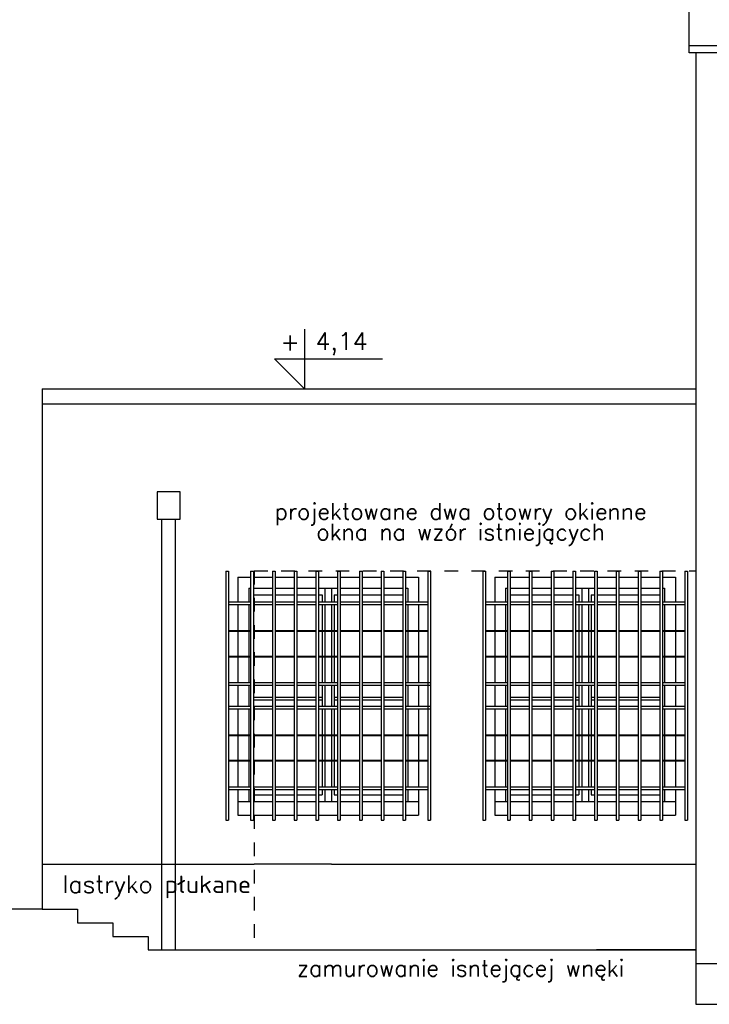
# Model space of a CAD drawing. Header units: millimetres. Extents: x 11979 to 37895, y 18730 to 47884.
# Tile 47 of 256: x 34089 to 34596, y 25364 to 26089. Entities that reach past the tile are written whole.
import ezdxf
from ezdxf.enums import TextEntityAlignment as Align

# ---------------------------------------------------------------- set-up
doc = ezdxf.new("R2010")
doc.units = ezdxf.units.MM
doc.linetypes.add('4002', pattern=[2, 1, -1])
for name, color, linetype in [('-LI-WIDOK', 2, 'Continuous'), ('-MEBLE', 1, 'Continuous'), ('PROJEKTOWANE', 5, 'Continuous')]:
    doc.layers.add(name, color=color, linetype=linetype)
doc.layers.add('DO USU', color=7, linetype='Continuous', true_color=0x969696)
doc.styles.add('SIMPLEX', font='simplex')

msp = doc.modelspace()

# ---------------------------------------------------------------- linework, layer by layer
at = {"layer": '-LI-WIDOK'}
for p, q in [((34580.99, 26064.6), (34580.99, 26784.6)), ((34585.99, 26064.6), (34585.99, 25382.37)), ((34104.99, 25817.37), (34104.99, 25434.37)), ((34104.99, 25817.37), (34585.99, 25817.37)), ((34104.99, 25806.14), (34585.99, 25806.14)), ((34104.99, 25434.37), (33863.67, 25434.37)), ((34104.99, 25434.37), (34130.99, 25434.37)), ((34130.99, 25434.37), (34130.99, 25424.37)), ((34130.99, 25424.37), (34156.99, 25424.37)), ((34156.99, 25424.37), (34156.99, 25414.37)), ((34156.99, 25414.37), (34182.99, 25414.37)), ((34182.99, 25414.37), (34182.99, 25404.37)), ((34182.99, 25414.37), (34182.99, 25404.37)), ((34182.99, 25404.37), (34585.99, 25404.37)), ((34182.99, 25404.37), (34585.99, 25404.37)), ((34585.99, 25404.37), (34512.99, 25404.37)), ((34585.99, 25404.37), (34512.99, 25404.37)), ((34585.99, 25394.37), (35163.99, 25394.37)), ((34585.99, 25382.37), (34585.99, 25364.37)), ((34585.99, 25364.37), (36285.99, 25364.37))]:
    msp.add_line(p, q, dxfattribs=at)
at = {"layer": '-MEBLE'}
for p, q in [((34297.99, 25861.26), (34297.99, 25817.37)), ((34276.04, 25839.32), (34297.99, 25817.37)), ((34276.04, 25839.32), (34355.4, 25839.32))]:
    msp.add_line(p, q, dxfattribs=at)
at = {"layer": 'DO USU', "linetype": '4002', "ltscale": 10}
for q in [(34260.99, 25404.37), (34585.99, 25683.37)]:
    msp.add_line((34260.99, 25683.37), q, dxfattribs=at)
at = {"layer": 'PROJEKTOWANE'}
for p, q in [((36290.99, 26069.6), (34580.99, 26069.6)), ((36290.99, 26064.6), (34580.99, 26064.6)), ((34206.54, 25741.37), (34189.54, 25741.37)), ((34189.54, 25741.37), (34189.54, 25721.37)), ((34206.54, 25721.37), (34206.54, 25741.37)), ((34189.54, 25721.37), (34206.54, 25721.37)), ((34240.17, 25683.05), (34240.17, 25499.86)), ((34240.17, 25683.05), (34242.17, 25683.05)), ((34242.17, 25683.05), (34242.17, 25499.86)), ((34248.99, 25678.59), (34258.42, 25678.59)), ((34248.99, 25678.59), (34248.99, 25660.48)), ((34258.42, 25683.05), (34258.42, 25499.86)), ((34258.42, 25683.05), (34260.42, 25683.05)), ((34260.42, 25683.05), (34260.42, 25499.86)), ((34260.42, 25678.59), (34274.42, 25678.59)), ((34274.42, 25683.05), (34274.42, 25499.86)), ((34274.42, 25683.05), (34276.42, 25683.05)), ((34276.42, 25683.05), (34276.42, 25499.86)), ((34276.42, 25678.59), (34290.42, 25678.59)), ((34290.42, 25683.05), (34290.42, 25499.86)), ((34290.42, 25683.05), (34292.42, 25683.05)), ((34292.42, 25683.05), (34292.42, 25499.86)), ((34292.42, 25678.59), (34306.42, 25678.59)), ((34306.42, 25683.05), (34306.42, 25499.86)), ((34306.42, 25683.05), (34308.42, 25683.05)), ((34308.42, 25683.05), (34308.42, 25499.86)), ((34308.42, 25683.05), (34308.42, 25499.86)), ((34308.42, 25678.59), (34322.42, 25678.59)), ((34322.42, 25683.05), (34322.42, 25499.86)), ((34322.42, 25683.05), (34324.42, 25683.05)), ((34324.42, 25683.05), (34324.42, 25499.86)), ((34324.42, 25678.59), (34338.42, 25678.59)), ((34338.42, 25683.05), (34338.42, 25499.86)), ((34338.42, 25683.05), (34340.42, 25683.05)), ((34340.42, 25683.05), (34340.42, 25499.86)), ((34340.42, 25678.59), (34354.42, 25678.59)), ((34354.42, 25683.05), (34354.42, 25499.86)), ((34354.42, 25683.05), (34356.42, 25683.05)), ((34356.42, 25683.05), (34356.42, 25499.86)), ((34356.42, 25678.59), (34370.42, 25678.59)), ((34370.42, 25683.05), (34370.42, 25499.86)), ((34370.42, 25683.05), (34372.42, 25683.05)), ((34372.42, 25683.05), (34372.42, 25499.86)), ((34372.42, 25678.59), (34381.99, 25678.59)), ((34381.99, 25678.59), (34381.99, 25660.48)), ((34388.82, 25683.05), (34388.82, 25499.86)), ((34388.82, 25683.05), (34390.82, 25683.05)), ((34390.82, 25683.05), (34390.82, 25499.86)), ((34429.17, 25683.05), (34429.17, 25499.86)), ((34429.17, 25683.05), (34431.17, 25683.05)), ((34431.17, 25683.05), (34431.17, 25499.86)), ((34437.99, 25678.59), (34447.42, 25678.59)), ((34437.99, 25678.59), (34437.99, 25660.48)), ((34447.42, 25683.05), (34447.42, 25499.86)), ((34447.42, 25683.05), (34449.42, 25683.05)), ((34449.42, 25683.05), (34449.42, 25499.86)), ((34449.42, 25678.59), (34463.42, 25678.59)), ((34463.42, 25683.05), (34463.42, 25499.86)), ((34463.42, 25683.05), (34465.42, 25683.05)), ((34465.42, 25683.05), (34465.42, 25499.86)), ((34465.42, 25678.59), (34479.42, 25678.59)), ((34479.42, 25683.05), (34479.42, 25499.86)), ((34479.42, 25683.05), (34481.42, 25683.05)), ((34481.42, 25683.05), (34481.42, 25499.86)), ((34481.42, 25678.59), (34495.42, 25678.59)), ((34495.42, 25683.05), (34495.42, 25499.86)), ((34495.42, 25683.05), (34497.42, 25683.05)), ((34497.42, 25683.05), (34497.42, 25499.86)), ((34497.42, 25683.05), (34497.42, 25499.86)), ((34497.42, 25678.59), (34511.42, 25678.59)), ((34511.42, 25683.05), (34511.42, 25499.86)), ((34511.42, 25683.05), (34513.42, 25683.05)), ((34513.42, 25683.05), (34513.42, 25499.86)), ((34513.42, 25678.59), (34527.42, 25678.59)), ((34527.42, 25683.05), (34527.42, 25499.86)), ((34527.42, 25683.05), (34529.42, 25683.05)), ((34529.42, 25683.05), (34529.42, 25499.86)), ((34529.42, 25678.59), (34543.42, 25678.59)), ((34543.42, 25683.05), (34543.42, 25499.86)), ((34543.42, 25683.05), (34545.42, 25683.05)), ((34545.42, 25683.05), (34545.42, 25499.86)), ((34545.42, 25678.59), (34559.42, 25678.59)), ((34559.42, 25683.05), (34559.42, 25499.86)), ((34559.42, 25683.05), (34561.42, 25683.05)), ((34561.42, 25683.05), (34561.42, 25499.86)), ((34561.42, 25678.59), (34570.99, 25678.59)), ((34570.99, 25678.59), (34570.99, 25660.48)), ((34577.82, 25683.05), (34577.82, 25499.86)), ((34577.82, 25683.05), (34579.82, 25683.05)), ((34579.82, 25683.05), (34579.82, 25499.86)), ((34256.99, 25670.59), (34258.42, 25670.59)), ((34256.99, 25670.59), (34256.99, 25660.48)), ((34260.42, 25670.59), (34274.42, 25670.59)), ((34276.42, 25670.59), (34290.42, 25670.59)), ((34292.42, 25670.59), (34306.42, 25670.59)), ((34308.42, 25670.59), (34322.42, 25670.59)), ((34312.99, 25670.59), (34312.99, 25660.48)), ((34317.99, 25670.59), (34317.99, 25660.48)), ((34324.42, 25670.59), (34338.42, 25670.59)), ((34340.42, 25670.59), (34354.42, 25670.59)), ((34356.42, 25670.59), (34370.42, 25670.59)), ((34372.42, 25670.59), (34373.99, 25670.59)), ((34373.99, 25670.59), (34373.99, 25660.48)), ((34445.99, 25670.59), (34447.42, 25670.59)), ((34445.99, 25670.59), (34445.99, 25660.48)), ((34449.42, 25670.59), (34463.42, 25670.59)), ((34465.42, 25670.59), (34479.42, 25670.59)), ((34481.42, 25670.59), (34495.42, 25670.59)), ((34497.42, 25670.59), (34511.42, 25670.59)), ((34501.99, 25670.59), (34501.99, 25660.48)), ((34506.99, 25670.59), (34506.99, 25660.48)), ((34513.42, 25670.59), (34527.42, 25670.59)), ((34529.42, 25670.59), (34543.42, 25670.59)), ((34545.42, 25670.59), (34559.42, 25670.59)), ((34561.42, 25670.59), (34562.99, 25670.59)), ((34562.99, 25670.59), (34562.99, 25660.48)), ((34260.42, 25665.59), (34274.42, 25665.59)), ((34276.42, 25665.59), (34290.42, 25665.59)), ((34292.42, 25665.59), (34306.42, 25665.59)), ((34308.42, 25665.59), (34310.99, 25665.59)), ((34310.99, 25665.59), (34310.99, 25660.48)), ((34319.99, 25665.59), (34322.42, 25665.59)), ((34319.99, 25665.59), (34319.99, 25660.48)), ((34324.42, 25665.59), (34338.42, 25665.59)), ((34340.42, 25665.59), (34354.42, 25665.59)), ((34356.42, 25665.59), (34370.42, 25665.59)), ((34366.67, 25665.59), (34366.92, 25665.59)), ((34449.42, 25665.59), (34463.42, 25665.59)), ((34465.42, 25665.59), (34479.42, 25665.59)), ((34481.42, 25665.59), (34495.42, 25665.59)), ((34497.42, 25665.59), (34499.99, 25665.59)), ((34499.99, 25665.59), (34499.99, 25660.48)), ((34508.99, 25665.59), (34511.42, 25665.59)), ((34508.99, 25665.59), (34508.99, 25660.48)), ((34513.42, 25665.59), (34527.42, 25665.59)), ((34529.42, 25665.59), (34543.42, 25665.59)), ((34545.42, 25665.59), (34559.42, 25665.59)), ((34555.67, 25665.59), (34555.92, 25665.59)), ((34242.17, 25660.48), (34258.42, 25660.48)), ((34242.17, 25658.48), (34258.42, 25658.48)), ((34248.99, 25658.48), (34248.99, 25639.48)), ((34256.99, 25658.48), (34256.99, 25639.48)), ((34260.42, 25660.48), (34274.42, 25660.48)), ((34260.42, 25658.48), (34274.42, 25658.48)), ((34276.42, 25660.48), (34290.42, 25660.48)), ((34276.42, 25658.48), (34290.42, 25658.48)), ((34292.42, 25660.48), (34306.42, 25660.48)), ((34292.42, 25658.48), (34306.42, 25658.48)), ((34308.42, 25660.48), (34322.42, 25660.48)), ((34308.42, 25658.48), (34322.42, 25658.48)), ((34310.99, 25658.48), (34310.99, 25639.48)), ((34312.99, 25658.48), (34312.99, 25639.48)), ((34317.99, 25658.48), (34317.99, 25639.48)), ((34319.99, 25658.48), (34319.99, 25639.48)), ((34324.42, 25660.48), (34338.42, 25660.48)), ((34324.42, 25658.48), (34338.42, 25658.48)), ((34340.42, 25660.48), (34354.42, 25660.48)), ((34340.42, 25658.48), (34354.42, 25658.48)), ((34356.42, 25660.48), (34370.42, 25660.48)), ((34356.42, 25658.48), (34370.42, 25658.48)), ((34372.42, 25660.48), (34388.82, 25660.48)), ((34372.42, 25658.48), (34388.82, 25658.48)), ((34373.99, 25658.48), (34373.99, 25639.48)), ((34381.99, 25658.48), (34381.99, 25639.48)), ((34431.17, 25660.48), (34447.42, 25660.48)), ((34431.17, 25658.48), (34447.42, 25658.48)), ((34437.99, 25658.48), (34437.99, 25639.48)), ((34445.99, 25658.48), (34445.99, 25639.48)), ((34449.42, 25660.48), (34463.42, 25660.48)), ((34449.42, 25658.48), (34463.42, 25658.48)), ((34465.42, 25660.48), (34479.42, 25660.48)), ((34465.42, 25658.48), (34479.42, 25658.48)), ((34481.42, 25660.48), (34495.42, 25660.48)), ((34481.42, 25658.48), (34495.42, 25658.48)), ((34497.42, 25660.48), (34511.42, 25660.48)), ((34497.42, 25658.48), (34511.42, 25658.48)), ((34499.99, 25658.48), (34499.99, 25639.48)), ((34501.99, 25658.48), (34501.99, 25639.48)), ((34506.99, 25658.48), (34506.99, 25639.48)), ((34508.99, 25658.48), (34508.99, 25639.48)), ((34513.42, 25660.48), (34527.42, 25660.48)), ((34513.42, 25658.48), (34527.42, 25658.48)), ((34529.42, 25660.48), (34543.42, 25660.48)), ((34529.42, 25658.48), (34543.42, 25658.48)), ((34545.42, 25660.48), (34559.42, 25660.48)), ((34545.42, 25658.48), (34559.42, 25658.48)), ((34561.42, 25660.48), (34577.82, 25660.48)), ((34561.42, 25658.48), (34577.82, 25658.48)), ((34562.99, 25658.48), (34562.99, 25639.48)), ((34570.99, 25658.48), (34570.99, 25639.48)), ((34242.17, 25639.48), (34258.42, 25639.48)), ((34242.17, 25638.98), (34258.42, 25638.98)), ((34248.99, 25638.98), (34248.99, 25620.63)), ((34256.99, 25638.98), (34256.99, 25620.63)), ((34260.42, 25639.48), (34274.42, 25639.48)), ((34260.42, 25638.98), (34274.42, 25638.98)), ((34276.42, 25639.48), (34290.42, 25639.48)), ((34276.42, 25638.98), (34290.42, 25638.98)), ((34292.42, 25639.48), (34306.42, 25639.48)), ((34292.42, 25638.98), (34306.42, 25638.98)), ((34308.42, 25639.48), (34322.42, 25639.48)), ((34308.42, 25638.98), (34322.42, 25638.98)), ((34310.99, 25638.98), (34310.99, 25620.63)), ((34312.99, 25638.98), (34312.99, 25620.63)), ((34317.99, 25638.98), (34317.99, 25620.63)), ((34319.99, 25638.98), (34319.99, 25620.63)), ((34324.42, 25639.48), (34338.42, 25639.48)), ((34324.42, 25638.98), (34338.42, 25638.98)), ((34340.42, 25639.48), (34354.42, 25639.48)), ((34340.42, 25638.98), (34354.42, 25638.98)), ((34356.42, 25639.48), (34370.42, 25639.48)), ((34356.42, 25638.98), (34370.42, 25638.98)), ((34372.42, 25639.48), (34388.82, 25639.48)), ((34372.42, 25638.98), (34388.82, 25638.98)), ((34373.99, 25638.98), (34373.99, 25620.63)), ((34381.99, 25638.98), (34381.99, 25620.63)), ((34431.17, 25639.48), (34447.42, 25639.48)), ((34431.17, 25638.98), (34447.42, 25638.98)), ((34437.99, 25638.98), (34437.99, 25620.63)), ((34445.99, 25638.98), (34445.99, 25620.63)), ((34449.42, 25639.48), (34463.42, 25639.48)), ((34449.42, 25638.98), (34463.42, 25638.98)), ((34465.42, 25639.48), (34479.42, 25639.48)), ((34465.42, 25638.98), (34479.42, 25638.98)), ((34481.42, 25639.48), (34495.42, 25639.48)), ((34481.42, 25638.98), (34495.42, 25638.98)), ((34497.42, 25639.48), (34511.42, 25639.48)), ((34497.42, 25638.98), (34511.42, 25638.98)), ((34499.99, 25638.98), (34499.99, 25620.63)), ((34501.99, 25638.98), (34501.99, 25620.63)), ((34506.99, 25638.98), (34506.99, 25620.63)), ((34508.99, 25638.98), (34508.99, 25620.63)), ((34513.42, 25639.48), (34527.42, 25639.48)), ((34513.42, 25638.98), (34527.42, 25638.98)), ((34529.42, 25639.48), (34543.42, 25639.48)), ((34529.42, 25638.98), (34543.42, 25638.98)), ((34545.42, 25639.48), (34559.42, 25639.48)), ((34545.42, 25638.98), (34559.42, 25638.98)), ((34561.42, 25639.48), (34577.82, 25639.48)), ((34561.42, 25638.98), (34577.82, 25638.98)), ((34562.99, 25638.98), (34562.99, 25620.63)), ((34570.99, 25638.98), (34570.99, 25620.63)), ((34242.17, 25620.63), (34258.42, 25620.63)), ((34242.17, 25620.13), (34258.42, 25620.13)), ((34248.99, 25620.13), (34248.99, 25601.13)), ((34256.99, 25620.13), (34256.99, 25601.13)), ((34260.42, 25620.63), (34274.42, 25620.63)), ((34260.42, 25620.13), (34274.42, 25620.13)), ((34276.42, 25620.63), (34290.42, 25620.63)), ((34276.42, 25620.13), (34290.42, 25620.13)), ((34292.42, 25620.63), (34306.42, 25620.63)), ((34292.42, 25620.13), (34306.42, 25620.13)), ((34308.42, 25620.63), (34322.42, 25620.63)), ((34308.42, 25620.13), (34322.42, 25620.13)), ((34310.99, 25620.13), (34310.99, 25601.13)), ((34312.99, 25620.13), (34312.99, 25601.13)), ((34317.99, 25620.13), (34317.99, 25601.13)), ((34319.99, 25620.13), (34319.99, 25601.13)), ((34324.42, 25620.63), (34338.42, 25620.63)), ((34324.42, 25620.13), (34338.42, 25620.13)), ((34340.42, 25620.63), (34354.42, 25620.63)), ((34340.42, 25620.13), (34354.42, 25620.13)), ((34356.42, 25620.63), (34370.42, 25620.63)), ((34356.42, 25620.13), (34370.42, 25620.13)), ((34372.42, 25620.63), (34388.82, 25620.63)), ((34372.42, 25620.13), (34388.82, 25620.13)), ((34373.99, 25620.13), (34373.99, 25601.13)), ((34381.99, 25620.13), (34381.99, 25601.13)), ((34431.17, 25620.63), (34447.42, 25620.63)), ((34431.17, 25620.13), (34447.42, 25620.13)), ((34437.99, 25620.13), (34437.99, 25601.13)), ((34445.99, 25620.13), (34445.99, 25601.13)), ((34449.42, 25620.63), (34463.42, 25620.63)), ((34449.42, 25620.13), (34463.42, 25620.13)), ((34465.42, 25620.63), (34479.42, 25620.63)), ((34465.42, 25620.13), (34479.42, 25620.13)), ((34481.42, 25620.63), (34495.42, 25620.63)), ((34481.42, 25620.13), (34495.42, 25620.13)), ((34497.42, 25620.63), (34511.42, 25620.63)), ((34497.42, 25620.13), (34511.42, 25620.13)), ((34499.99, 25620.13), (34499.99, 25601.13)), ((34501.99, 25620.13), (34501.99, 25601.13)), ((34506.99, 25620.13), (34506.99, 25601.13)), ((34508.99, 25620.13), (34508.99, 25601.13)), ((34513.42, 25620.63), (34527.42, 25620.63)), ((34513.42, 25620.13), (34527.42, 25620.13)), ((34529.42, 25620.63), (34543.42, 25620.63)), ((34529.42, 25620.13), (34543.42, 25620.13)), ((34545.42, 25620.63), (34559.42, 25620.63)), ((34545.42, 25620.13), (34559.42, 25620.13)), ((34561.42, 25620.63), (34577.82, 25620.63)), ((34561.42, 25620.13), (34577.82, 25620.13)), ((34562.99, 25620.13), (34562.99, 25601.13)), ((34570.99, 25620.13), (34570.99, 25601.13)), ((34242.17, 25601.13), (34258.42, 25601.13)), ((34242.17, 25599.13), (34258.42, 25599.13)), ((34248.99, 25599.13), (34248.99, 25583.78)), ((34256.99, 25599.13), (34256.99, 25583.78)), ((34260.42, 25601.13), (34274.42, 25601.13)), ((34260.42, 25599.13), (34274.42, 25599.13)), ((34276.42, 25601.13), (34290.42, 25601.13)), ((34276.42, 25599.13), (34290.42, 25599.13)), ((34292.42, 25601.13), (34306.42, 25601.13)), ((34292.42, 25599.13), (34306.42, 25599.13)), ((34308.42, 25601.13), (34322.42, 25601.13)), ((34308.42, 25599.13), (34322.42, 25599.13)), ((34310.99, 25599.13), (34310.99, 25590.29)), ((34312.99, 25599.13), (34312.99, 25583.78)), ((34317.99, 25599.13), (34317.99, 25583.78)), ((34319.99, 25599.13), (34319.99, 25590.29)), ((34324.42, 25601.13), (34338.42, 25601.13)), ((34324.42, 25599.13), (34338.42, 25599.13)), ((34340.42, 25601.13), (34354.42, 25601.13)), ((34340.42, 25599.13), (34354.42, 25599.13)), ((34356.42, 25601.13), (34370.42, 25601.13)), ((34356.42, 25599.13), (34370.42, 25599.13)), ((34372.42, 25601.13), (34390.82, 25601.13)), ((34372.42, 25599.13), (34390.82, 25599.13)), ((34373.99, 25599.13), (34373.99, 25583.78)), ((34381.99, 25599.13), (34381.99, 25583.78)), ((34431.17, 25601.13), (34447.42, 25601.13)), ((34431.17, 25599.13), (34447.42, 25599.13)), ((34437.99, 25599.13), (34437.99, 25583.78)), ((34445.99, 25599.13), (34445.99, 25583.78)), ((34449.42, 25601.13), (34463.42, 25601.13)), ((34449.42, 25599.13), (34463.42, 25599.13)), ((34465.42, 25601.13), (34479.42, 25601.13)), ((34465.42, 25599.13), (34479.42, 25599.13)), ((34481.42, 25601.13), (34495.42, 25601.13)), ((34481.42, 25599.13), (34495.42, 25599.13)), ((34497.42, 25601.13), (34511.42, 25601.13)), ((34497.42, 25599.13), (34511.42, 25599.13)), ((34499.99, 25599.13), (34499.99, 25590.29)), ((34501.99, 25599.13), (34501.99, 25583.78)), ((34506.99, 25599.13), (34506.99, 25583.78)), ((34508.99, 25599.13), (34508.99, 25590.29)), ((34513.42, 25601.13), (34527.42, 25601.13)), ((34513.42, 25599.13), (34527.42, 25599.13)), ((34529.42, 25601.13), (34543.42, 25601.13)), ((34529.42, 25599.13), (34543.42, 25599.13)), ((34545.42, 25601.13), (34559.42, 25601.13)), ((34545.42, 25599.13), (34559.42, 25599.13)), ((34561.42, 25601.13), (34577.82, 25601.13)), ((34561.42, 25599.13), (34577.82, 25599.13)), ((34562.99, 25599.13), (34562.99, 25583.78)), ((34570.99, 25599.13), (34570.99, 25583.78)), ((34260.42, 25590.29), (34274.42, 25590.29)), ((34276.42, 25590.29), (34290.42, 25590.29)), ((34292.42, 25590.29), (34306.42, 25590.29)), ((34308.42, 25590.29), (34310.99, 25590.29)), ((34310.99, 25590.29), (34310.99, 25583.78)), ((34319.99, 25590.29), (34319.99, 25583.78)), ((34319.99, 25590.29), (34322.42, 25590.29)), ((34324.42, 25590.29), (34338.42, 25590.29)), ((34340.42, 25590.29), (34354.42, 25590.29)), ((34356.42, 25590.29), (34370.42, 25590.29)), ((34449.42, 25590.29), (34463.42, 25590.29)), ((34465.42, 25590.29), (34479.42, 25590.29)), ((34481.42, 25590.29), (34495.42, 25590.29)), ((34497.42, 25590.29), (34499.99, 25590.29)), ((34499.99, 25590.29), (34499.99, 25583.78)), ((34508.99, 25590.29), (34508.99, 25583.78)), ((34508.99, 25590.29), (34511.42, 25590.29)), ((34513.42, 25590.29), (34527.42, 25590.29)), ((34529.42, 25590.29), (34543.42, 25590.29)), ((34545.42, 25590.29), (34559.42, 25590.29)), ((34242.17, 25583.78), (34258.42, 25583.78)), ((34260.42, 25588.29), (34274.42, 25588.29)), ((34260.42, 25583.78), (34274.42, 25583.78)), ((34276.42, 25588.29), (34290.42, 25588.29)), ((34276.42, 25583.78), (34290.42, 25583.78)), ((34292.42, 25588.29), (34306.42, 25588.29)), ((34292.42, 25583.78), (34306.42, 25583.78)), ((34308.42, 25588.29), (34310.99, 25588.29)), ((34308.42, 25583.78), (34322.42, 25583.78)), ((34319.99, 25588.29), (34322.42, 25588.29)), ((34324.42, 25588.29), (34338.42, 25588.29)), ((34324.42, 25583.78), (34338.42, 25583.78)), ((34340.42, 25588.29), (34354.42, 25588.29)), ((34340.42, 25583.78), (34354.42, 25583.78)), ((34356.42, 25588.29), (34370.42, 25588.29)), ((34356.42, 25583.78), (34370.42, 25583.78)), ((34372.17, 25583.78), (34390.82, 25583.78)), ((34431.17, 25583.78), (34447.49, 25583.78)), ((34449.42, 25588.29), (34463.42, 25588.29)), ((34449.42, 25583.78), (34463.42, 25583.78)), ((34465.42, 25588.29), (34479.42, 25588.29)), ((34465.42, 25583.78), (34479.42, 25583.78)), ((34481.42, 25588.29), (34495.42, 25588.29)), ((34481.42, 25583.78), (34495.42, 25583.78)), ((34497.42, 25588.29), (34499.99, 25588.29)), ((34497.42, 25583.78), (34511.42, 25583.78)), ((34508.99, 25588.29), (34511.42, 25588.29)), ((34513.42, 25588.29), (34527.42, 25588.29)), ((34513.42, 25583.78), (34527.42, 25583.78)), ((34529.42, 25588.29), (34543.42, 25588.29)), ((34529.42, 25583.78), (34543.42, 25583.78)), ((34545.42, 25588.29), (34559.42, 25588.29)), ((34545.42, 25583.78), (34559.42, 25583.78)), ((34561.42, 25583.78), (34577.82, 25583.78)), ((34242.17, 25581.78), (34258.42, 25581.78)), ((34248.99, 25581.78), (34248.99, 25562.78)), ((34256.99, 25581.78), (34256.99, 25562.78)), ((34260.42, 25581.78), (34274.42, 25581.78)), ((34276.42, 25581.78), (34290.42, 25581.78)), ((34292.42, 25581.78), (34306.42, 25581.78)), ((34308.42, 25581.78), (34322.42, 25581.78)), ((34310.99, 25581.78), (34310.99, 25562.78)), ((34312.99, 25581.78), (34312.99, 25562.78)), ((34317.99, 25581.78), (34317.99, 25562.78)), ((34319.99, 25581.78), (34319.99, 25562.78)), ((34324.42, 25581.78), (34338.42, 25581.78)), ((34340.42, 25581.78), (34354.42, 25581.78)), ((34356.42, 25581.78), (34370.42, 25581.78)), ((34372.17, 25581.78), (34390.82, 25581.78)), ((34373.99, 25581.78), (34373.99, 25562.78)), ((34381.99, 25581.78), (34381.99, 25562.78)), ((34431.17, 25581.78), (34447.42, 25581.78)), ((34437.99, 25581.78), (34437.99, 25562.78)), ((34445.99, 25581.78), (34445.99, 25562.78)), ((34449.42, 25581.78), (34463.42, 25581.78)), ((34465.42, 25581.78), (34479.42, 25581.78)), ((34481.42, 25581.78), (34495.42, 25581.78)), ((34497.42, 25581.78), (34511.42, 25581.78)), ((34499.99, 25581.78), (34499.99, 25562.78)), ((34501.99, 25581.78), (34501.99, 25562.78)), ((34506.99, 25581.78), (34506.99, 25562.78)), ((34508.99, 25581.78), (34508.99, 25562.78)), ((34513.42, 25581.78), (34527.42, 25581.78)), ((34529.42, 25581.78), (34543.42, 25581.78)), ((34545.42, 25581.78), (34559.42, 25581.78)), ((34561.42, 25581.78), (34577.82, 25581.78)), ((34562.99, 25581.78), (34562.99, 25562.78)), ((34570.99, 25581.78), (34570.99, 25562.78)), ((34242.17, 25562.78), (34258.42, 25562.78)), ((34242.17, 25562.28), (34258.42, 25562.28)), ((34248.99, 25562.28), (34248.99, 25543.93)), ((34256.99, 25562.28), (34256.99, 25543.93)), ((34260.42, 25562.78), (34274.42, 25562.78)), ((34260.42, 25562.28), (34274.42, 25562.28)), ((34276.42, 25562.78), (34290.42, 25562.78)), ((34276.42, 25562.28), (34290.42, 25562.28)), ((34292.42, 25562.78), (34306.42, 25562.78)), ((34292.42, 25562.28), (34306.42, 25562.28)), ((34308.42, 25562.78), (34322.42, 25562.78)), ((34308.42, 25562.28), (34322.42, 25562.28)), ((34310.99, 25562.28), (34310.99, 25543.93)), ((34312.99, 25562.28), (34312.99, 25543.93)), ((34317.99, 25562.28), (34317.99, 25543.93)), ((34319.99, 25562.28), (34319.99, 25543.93)), ((34324.42, 25562.78), (34338.42, 25562.78)), ((34324.42, 25562.28), (34338.42, 25562.28)), ((34340.42, 25562.78), (34354.42, 25562.78)), ((34340.42, 25562.28), (34354.42, 25562.28)), ((34356.42, 25562.78), (34370.42, 25562.78)), ((34356.42, 25562.28), (34370.42, 25562.28)), ((34372.42, 25562.78), (34388.82, 25562.78)), ((34372.42, 25562.28), (34388.82, 25562.28)), ((34373.99, 25562.28), (34373.99, 25543.93)), ((34381.99, 25562.28), (34381.99, 25543.93)), ((34431.17, 25562.78), (34447.42, 25562.78)), ((34431.17, 25562.28), (34447.42, 25562.28)), ((34437.99, 25562.28), (34437.99, 25543.93)), ((34445.99, 25562.28), (34445.99, 25543.93)), ((34449.42, 25562.78), (34463.42, 25562.78)), ((34449.42, 25562.28), (34463.42, 25562.28)), ((34465.42, 25562.78), (34479.42, 25562.78)), ((34465.42, 25562.28), (34479.42, 25562.28)), ((34481.42, 25562.78), (34495.42, 25562.78)), ((34481.42, 25562.28), (34495.42, 25562.28)), ((34497.42, 25562.78), (34511.42, 25562.78)), ((34497.42, 25562.28), (34511.42, 25562.28)), ((34499.99, 25562.28), (34499.99, 25543.93)), ((34501.99, 25562.28), (34501.99, 25543.93)), ((34506.99, 25562.28), (34506.99, 25543.93)), ((34508.99, 25562.28), (34508.99, 25543.93)), ((34513.42, 25562.78), (34527.42, 25562.78)), ((34513.42, 25562.28), (34527.42, 25562.28)), ((34529.42, 25562.78), (34543.42, 25562.78)), ((34529.42, 25562.28), (34543.42, 25562.28)), ((34545.42, 25562.78), (34559.42, 25562.78)), ((34545.42, 25562.28), (34559.42, 25562.28)), ((34561.42, 25562.78), (34577.82, 25562.78)), ((34561.42, 25562.28), (34577.82, 25562.28)), ((34562.99, 25562.28), (34562.99, 25543.93)), ((34570.99, 25562.28), (34570.99, 25543.93)), ((34242.17, 25543.93), (34258.42, 25543.93)), ((34242.17, 25543.43), (34258.42, 25543.43)), ((34248.99, 25543.43), (34248.99, 25524.43)), ((34256.99, 25543.43), (34256.99, 25524.43)), ((34260.42, 25543.93), (34274.42, 25543.93)), ((34260.42, 25543.43), (34274.42, 25543.43)), ((34276.42, 25543.93), (34290.42, 25543.93)), ((34276.42, 25543.43), (34290.42, 25543.43)), ((34292.42, 25543.93), (34306.42, 25543.93)), ((34292.42, 25543.43), (34306.42, 25543.43)), ((34308.42, 25543.93), (34322.42, 25543.93)), ((34308.42, 25543.43), (34322.42, 25543.43)), ((34310.99, 25543.43), (34310.99, 25524.43)), ((34312.99, 25543.43), (34312.99, 25524.43)), ((34317.99, 25543.43), (34317.99, 25524.43)), ((34319.99, 25543.43), (34319.99, 25524.43)), ((34324.42, 25543.93), (34338.42, 25543.93)), ((34324.42, 25543.43), (34338.42, 25543.43)), ((34340.42, 25543.93), (34354.42, 25543.93)), ((34340.42, 25543.43), (34354.42, 25543.43)), ((34356.42, 25543.93), (34370.42, 25543.93)), ((34356.42, 25543.43), (34370.42, 25543.43)), ((34372.42, 25543.93), (34388.82, 25543.93)), ((34372.42, 25543.43), (34388.82, 25543.43)), ((34373.99, 25543.43), (34373.99, 25524.43)), ((34381.99, 25543.43), (34381.99, 25524.43)), ((34431.17, 25543.93), (34447.42, 25543.93)), ((34431.17, 25543.43), (34447.42, 25543.43)), ((34437.99, 25543.43), (34437.99, 25524.43)), ((34445.99, 25543.43), (34445.99, 25524.43)), ((34449.42, 25543.93), (34463.42, 25543.93)), ((34449.42, 25543.43), (34463.42, 25543.43)), ((34465.42, 25543.93), (34479.42, 25543.93)), ((34465.42, 25543.43), (34479.42, 25543.43)), ((34481.42, 25543.93), (34495.42, 25543.93)), ((34481.42, 25543.43), (34495.42, 25543.43)), ((34497.42, 25543.93), (34511.42, 25543.93)), ((34497.42, 25543.43), (34511.42, 25543.43)), ((34499.99, 25543.43), (34499.99, 25524.43)), ((34501.99, 25543.43), (34501.99, 25524.43)), ((34506.99, 25543.43), (34506.99, 25524.43)), ((34508.99, 25543.43), (34508.99, 25524.43)), ((34513.42, 25543.93), (34527.42, 25543.93)), ((34513.42, 25543.43), (34527.42, 25543.43)), ((34529.42, 25543.93), (34543.42, 25543.93)), ((34529.42, 25543.43), (34543.42, 25543.43)), ((34545.42, 25543.93), (34559.42, 25543.93)), ((34545.42, 25543.43), (34559.42, 25543.43)), ((34561.42, 25543.93), (34577.82, 25543.93)), ((34561.42, 25543.43), (34577.82, 25543.43)), ((34562.99, 25543.43), (34562.99, 25524.43)), ((34570.99, 25543.43), (34570.99, 25524.43)), ((34242.17, 25524.43), (34258.42, 25524.43)), ((34260.42, 25524.43), (34274.42, 25524.43)), ((34276.42, 25524.43), (34290.42, 25524.43)), ((34292.42, 25524.43), (34306.42, 25524.43)), ((34308.42, 25524.43), (34322.42, 25524.43)), ((34324.42, 25524.43), (34338.42, 25524.43)), ((34340.42, 25524.43), (34354.42, 25524.43)), ((34356.42, 25524.43), (34370.42, 25524.43)), ((34372.42, 25524.43), (34388.82, 25524.43)), ((34431.17, 25524.43), (34447.42, 25524.43)), ((34449.42, 25524.43), (34463.42, 25524.43)), ((34465.42, 25524.43), (34479.42, 25524.43)), ((34481.42, 25524.43), (34495.42, 25524.43)), ((34497.42, 25524.43), (34511.42, 25524.43)), ((34513.42, 25524.43), (34527.42, 25524.43)), ((34529.42, 25524.43), (34543.42, 25524.43)), ((34545.42, 25524.43), (34559.42, 25524.43)), ((34561.49, 25524.43), (34577.82, 25524.43)), ((34242.17, 25522.43), (34258.42, 25522.43)), ((34248.99, 25522.43), (34248.99, 25513.59)), ((34256.99, 25522.43), (34256.99, 25513.59)), ((34260.42, 25522.43), (34274.42, 25522.43)), ((34260.42, 25518.59), (34274.42, 25518.59)), ((34276.42, 25522.43), (34290.42, 25522.43)), ((34276.42, 25518.59), (34290.42, 25518.59)), ((34292.42, 25522.43), (34306.42, 25522.43)), ((34292.42, 25518.59), (34306.42, 25518.59)), ((34308.42, 25522.43), (34322.42, 25522.43)), ((34308.42, 25518.59), (34310.99, 25518.59)), ((34310.99, 25522.43), (34310.99, 25518.59)), ((34312.99, 25522.43), (34312.99, 25513.59)), ((34317.99, 25522.43), (34317.99, 25513.59)), ((34319.99, 25522.43), (34319.99, 25518.59)), ((34319.99, 25518.59), (34322.42, 25518.59)), ((34324.42, 25522.43), (34338.42, 25522.43)), ((34324.42, 25518.59), (34338.42, 25518.59)), ((34340.42, 25522.43), (34354.42, 25522.43)), ((34340.42, 25518.59), (34354.42, 25518.59)), ((34356.42, 25522.43), (34370.42, 25522.43)), ((34356.42, 25518.59), (34370.42, 25518.59)), ((34372.42, 25522.43), (34388.82, 25522.43)), ((34373.99, 25522.43), (34373.99, 25513.59)), ((34381.99, 25522.43), (34381.99, 25513.59)), ((34431.17, 25522.43), (34447.42, 25522.43)), ((34437.99, 25522.43), (34437.99, 25513.59)), ((34445.99, 25522.43), (34445.99, 25513.59)), ((34449.42, 25522.43), (34463.42, 25522.43)), ((34449.42, 25518.59), (34463.42, 25518.59)), ((34465.42, 25522.43), (34479.42, 25522.43)), ((34465.42, 25518.59), (34479.42, 25518.59)), ((34481.42, 25522.43), (34495.42, 25522.43)), ((34481.42, 25518.59), (34495.42, 25518.59)), ((34497.42, 25522.43), (34511.42, 25522.43)), ((34497.42, 25518.59), (34499.99, 25518.59)), ((34499.99, 25522.43), (34499.99, 25518.59)), ((34501.99, 25522.43), (34501.99, 25513.59)), ((34506.99, 25522.43), (34506.99, 25513.59)), ((34508.99, 25522.43), (34508.99, 25518.59)), ((34508.99, 25518.59), (34511.42, 25518.59)), ((34513.42, 25522.43), (34527.42, 25522.43)), ((34513.42, 25518.59), (34527.42, 25518.59)), ((34529.42, 25522.43), (34543.42, 25522.43)), ((34529.42, 25518.59), (34543.42, 25518.59)), ((34545.42, 25522.43), (34559.42, 25522.43)), ((34545.42, 25518.59), (34559.42, 25518.59)), ((34561.42, 25522.43), (34577.82, 25522.43)), ((34562.99, 25522.43), (34562.99, 25513.59)), ((34570.99, 25522.43), (34570.99, 25513.59)), ((34248.99, 25513.59), (34258.42, 25513.59)), ((34248.99, 25513.59), (34248.99, 25503.59)), ((34260.42, 25513.59), (34274.42, 25513.59)), ((34276.42, 25513.59), (34290.42, 25513.59)), ((34292.42, 25513.59), (34306.42, 25513.59)), ((34308.42, 25513.59), (34322.42, 25513.59)), ((34324.42, 25513.59), (34338.42, 25513.59)), ((34340.42, 25513.59), (34354.42, 25513.59)), ((34356.42, 25513.59), (34370.42, 25513.59)), ((34372.42, 25513.59), (34381.99, 25513.59)), ((34381.99, 25513.59), (34381.99, 25503.59)), ((34437.99, 25513.59), (34447.42, 25513.59)), ((34437.99, 25513.59), (34437.99, 25503.59)), ((34449.42, 25513.59), (34463.42, 25513.59)), ((34465.42, 25513.59), (34479.42, 25513.59)), ((34481.42, 25513.59), (34495.42, 25513.59)), ((34497.42, 25513.59), (34511.42, 25513.59)), ((34513.42, 25513.59), (34527.42, 25513.59)), ((34529.42, 25513.59), (34543.42, 25513.59)), ((34545.42, 25513.59), (34559.42, 25513.59)), ((34561.42, 25513.59), (34570.99, 25513.59)), ((34570.99, 25513.59), (34570.99, 25503.59)), ((34248.99, 25503.59), (34258.42, 25503.59)), ((34260.42, 25503.59), (34274.42, 25503.59)), ((34276.42, 25503.59), (34290.42, 25503.59)), ((34292.42, 25503.59), (34306.42, 25503.59)), ((34308.42, 25503.59), (34322.42, 25503.59)), ((34324.42, 25503.59), (34338.42, 25503.59)), ((34340.42, 25503.59), (34354.42, 25503.59)), ((34356.42, 25503.59), (34370.42, 25503.59)), ((34372.42, 25503.59), (34381.99, 25503.59)), ((34437.99, 25503.59), (34447.42, 25503.59)), ((34449.42, 25503.59), (34463.42, 25503.59)), ((34465.42, 25503.59), (34479.42, 25503.59)), ((34481.42, 25503.59), (34495.42, 25503.59)), ((34497.42, 25503.59), (34511.42, 25503.59)), ((34513.42, 25503.59), (34527.42, 25503.59)), ((34529.42, 25503.59), (34543.42, 25503.59)), ((34545.42, 25503.59), (34559.42, 25503.59)), ((34561.42, 25503.59), (34570.99, 25503.59)), ((34240.17, 25499.86), (34242.17, 25499.86)), ((34258.42, 25499.86), (34260.42, 25499.86)), ((34274.42, 25499.86), (34276.42, 25499.86)), ((34290.42, 25499.86), (34292.42, 25499.86)), ((34306.42, 25499.86), (34308.42, 25499.86)), ((34322.42, 25499.86), (34324.42, 25499.86)), ((34338.42, 25499.86), (34340.42, 25499.86)), ((34354.42, 25499.86), (34356.42, 25499.86)), ((34370.42, 25499.86), (34372.42, 25499.86)), ((34388.82, 25499.86), (34390.82, 25499.86)), ((34429.17, 25499.86), (34431.17, 25499.86)), ((34447.42, 25499.86), (34449.42, 25499.86)), ((34463.42, 25499.86), (34465.42, 25499.86)), ((34479.42, 25499.86), (34481.42, 25499.86)), ((34495.42, 25499.86), (34497.42, 25499.86)), ((34511.42, 25499.86), (34513.42, 25499.86)), ((34527.42, 25499.86), (34529.42, 25499.86)), ((34543.42, 25499.86), (34545.42, 25499.86)), ((34559.42, 25499.86), (34561.42, 25499.86)), ((34577.82, 25499.86), (34579.82, 25499.86)), ((34104.99, 25467.37), (34260.99, 25467.37)), ((34317.99, 25467.37), (34260.99, 25467.37)), ((34317.99, 25467.37), (34585.99, 25467.37))]:
    msp.add_line(p, q, dxfattribs=at)
for points in [[(34193.04, 25404.37), (34193.04, 25721.37)], [(34203.04, 25404.37), (34203.04, 25721.37)]]:
    msp.add_lwpolyline(points, dxfattribs=at)

# ---------------------------------------------------------------- texts
at = {"layer": '-LI-WIDOK', "style": 'SIMPLEX'}
for s, p in [('+', (34287.58, 25851.81)), ('4,14', (34325.32, 25850.34))]:
    msp.add_text(s, height=12.8, dxfattribs=at).set_placement(p, align=Align.MIDDLE)
at = {"layer": 'PROJEKTOWANE', "style": 'SIMPLEX'}
for s, p in [('projektowane dwa otowry okienne', (34412.99, 25727.01)), ('okna na wzór istniejących', (34412.99, 25711.94)), ('zamurowanie isntejącej wnęki', (34412.99, 25390.95))]:
    msp.add_text(s, height=12, dxfattribs=at).set_placement(p, align=Align.MIDDLE_CENTER)
msp.add_text('lastryko płukane', height=12.8, dxfattribs=at).set_placement((34189.39, 25450.58), align=Align.MIDDLE)

doc.saveas('drawing.dxf')
